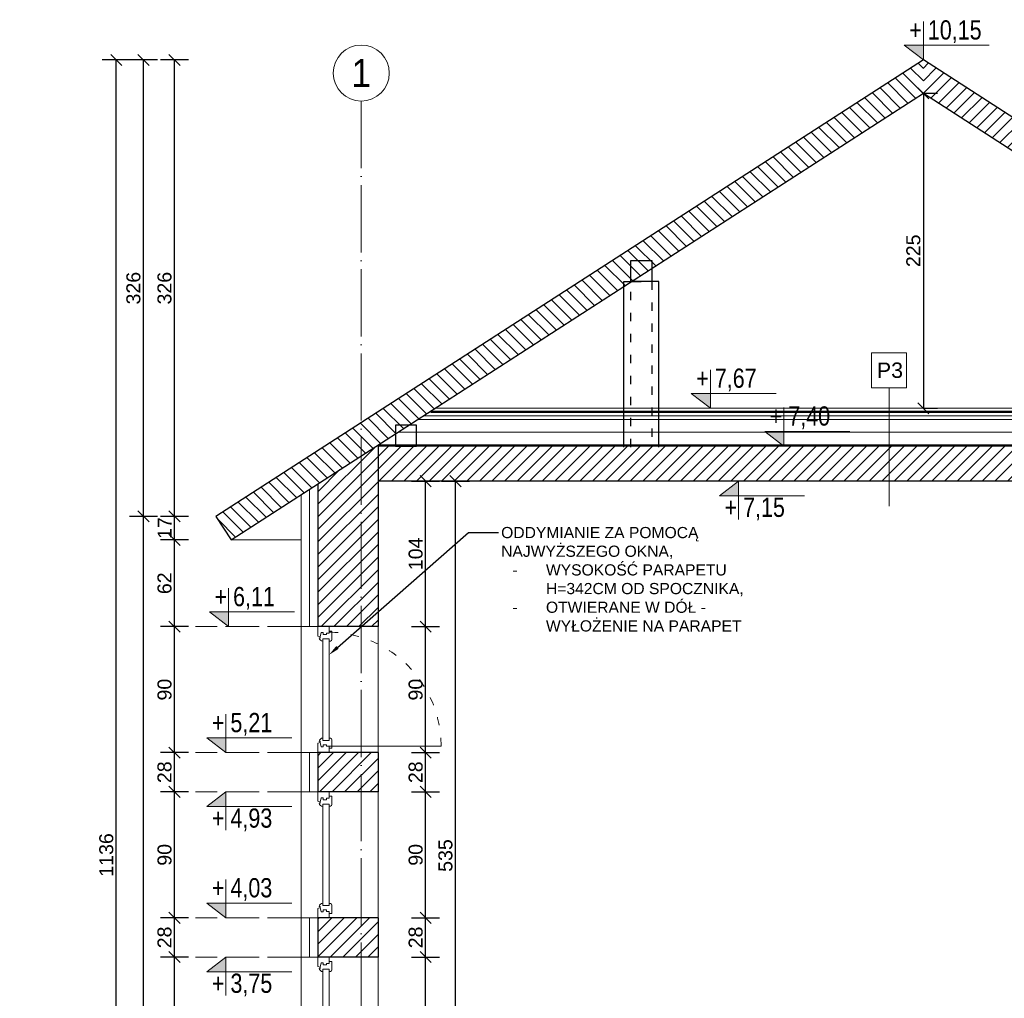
# Model space of a CAD drawing. Header units: millimetres. Extents: x -2720 to 125583, y -8970 to 34912.
# Tile 24 of 105: x 19444 to 20147, y 15978 to 16678. Entities that reach past the tile are written whole.
import ezdxf
from ezdxf import colors
from ezdxf.entities.mleader import LeaderData, LeaderLine
from ezdxf.enums import TextEntityAlignment as Align
from ezdxf.math import Vec2, Vec3

# ---------------------------------------------------------------- set-up
doc = ezdxf.new("R2010")
doc.units = ezdxf.units.MM
for name, pattern in [('ACAD_ISO02W100', [15, 12, -3]), ('ACAD_ISO03W100', [30, 12, -18]), ('ACAD_ISO04W100', [30, 24, -3, 0, -3]), ('Osie$0$CONTINOUS', [0])]:
    doc.linetypes.add(name, pattern=pattern)
doc.layers.add('000_HATCH', color=253, linetype='Continuous', lineweight=5, transparency=0.5)
for name, color, linetype, lineweight, true_color in [('A_DZIAŁOWA_PROJEKTOWANE', 7, 'Continuous', 18, 0x007cb0), ('A_HATCH', 7, 'Continuous', 5, 0x999999), ('A_IZOLEACJA TERMI_PROJEKTOWANA', 7, 'Continuous', 15, 0x0089b6)]:
    doc.layers.add(name, color=color, linetype=linetype, lineweight=lineweight, true_color=true_color)
for name, color, linetype, lineweight in [('A_HYDROIZOLACJA', 200, 'ACAD_ISO03W100', 9), ('A_KONST_ISTNIEJĄCE', 83, 'Continuous', 25), ('A_OPISY', 40, 'Continuous', 9), ('A_OSIE KONSTRUKCYJNE', 150, 'ACAD_ISO04W100', 5), ('A_STOLARKA OKIENNA', 141, 'Continuous', 15), ('A_WIDOK', 141, 'Continuous', 13), ('A_WYMIAROWANIE', 7, 'Continuous', 9)]:
    doc.layers.add(name, color=color, linetype=linetype, lineweight=lineweight)
doc.styles.add('APLUS', font='arial.ttf', dxfattribs={"width": 0.6})
doc.styles.add('DEMIURG_100_opisy', font='arial.ttf', dxfattribs={"width": 0.9, "height": 20})
doc.styles.get("Standard").update_dxf_attribs({"font": 'arial.ttf'})
doc.linetypes.add('BATTING', pattern='A,0.0001,-0.1,[134,ltypeshp.shx,S=0.1,R=0,X=-0.1,Y=0],-0.2,[134,ltypeshp.shx,S=0.1,R=180,X=0.1,Y=0],-0.1', length=0.4001)
doc.dimstyles.new('1 do 100', dxfattribs={"dimtxt": 10, "dimasz": 8, "dimexe": 10, "dimexo": 10, "dimgap": 2, "dimtad": 1, "dimdec": 0, "dimtxsty": 'Standard', "dimblk": 'OBLIQUE', "dimcen": 2.5, "dimadec": 0, "dimazin": 0, "dimtfac": 1, "dimtdec": 0, "dimtmove": 0, "dimatfit": 3, "dimldrblk": 'OBLIQUE', "dimfxl": 10, "dimfxlon": 1, "dimarcsym": 0})
pattern_1 = [(45, (-35118.777, 19891.2954), (-4.49012806, 4.49012806), [])]

# ---------------------------------------------------------------- blocks, each defined once
blk = doc.blocks.new('*U520')
at = {"color": 144}
for p, q in [((-28, 0), (-28, -8)), ((-28, 0), (-21.32, 0)), ((-28, 0), (-28, -8)), ((-21.32, 0), (-20.74, -1.55)), ((55.32, 0), (54.74, -1.55)), ((62, 0), (55.32, 0)), ((62, 0), (62, -8)), ((-23.76, -2.4), (-20.74, -1.55)), ((-23.76, -3.73), (-23.76, -2.4)), ((-22.39, -3.73), (-23.76, -3.73)), ((-23.41, -8), (-23.41, -6.06)), ((-23.41, -6.06), (-22.39, -6.06)), ((-22.39, -6.06), (-22.39, -3.73)), ((-20.74, -1.55), (-19.89, -1.55)), ((-19.89, -1.55), (-19.99, -1.01)), ((-19.25, -7.98), (-19.25, -3.66)), ((-19.25, -3.66), (-17.62, -3.66)), ((53.25, -3.66), (51.62, -3.66)), ((53.25, -7.98), (53.25, -3.66)), ((53.89, -1.55), (53.99, -1.01)), ((54.74, -1.55), (53.89, -1.55)), ((57.76, -2.4), (54.74, -1.55)), ((56.39, -6.06), (56.39, -3.73)), ((56.39, -3.73), (57.76, -3.73)), ((57.41, -6.06), (56.39, -6.06)), ((57.41, -8), (57.41, -6.06)), ((57.76, -3.73), (57.76, -2.4)), ((-28, -8), (-24.8, -8)), ((-24.8, -8), (-24.8, -9.92)), ((-24.8, -8), (-23.41, -8)), ((-24.8, -9.92), (-18.94, -9.92)), ((-17.66, -7.98), (-19.25, -7.98)), ((-17.66, -9.03), (-17.66, -7.98)), ((51.66, -9.03), (51.66, -7.98)), ((51.66, -7.98), (53.25, -7.98)), ((58.8, -9.92), (52.94, -9.92)), ((58.8, -8), (57.41, -8)), ((62, -8), (58.8, -8)), ((58.8, -8), (58.8, -9.92))]:
    blk.add_line(p, q, dxfattribs=at)
blk.add_lwpolyline([(-19.25, -3.66), (53.25, -3.66), (53.25, -7.98), (-19.25, -7.98)], close=True, dxfattribs=at)
for centre, radius, start, end in [((-20.13, -3.52), 2.51, 356.81051, 86.81051), ((54.13, -3.52), 2.51, 93.18949, 183.18949), ((-19.03, -8.42), 1.5, 273.35533, 335.68535), ((53.03, -8.42), 1.5, 204.31465, 266.64467)]:
    blk.add_arc(centre, radius, start, end, dxfattribs=at)
blk = doc.blocks.new('*U8')
blk.add_hatch(color=256).paths.add_polyline_path([(0, 0.153), (-0.198, 0.153), (0, 0)])
blk.add_line((0, 0.153), (0, 0.4))
blk.add_lwpolyline([(0, 0.153), (0, 0), (-0.198, 0.153), (0.685, 0.153)])
at = {"style": 'APLUS', "width": 0.8}
blk.add_attdef('%%P_0.00', text='', height=0.2, dxfattribs=at).set_placement((-0.146, 0.153), align=Align.BOTTOM_LEFT)
blk = doc.blocks.new('*U185')
blk.add_hatch(color=256).paths.add_polyline_path([(0, -0.153), (-0.198, -0.153), (0, 0)])
blk.add_line((0, -0.153), (0, -0.4))
blk.add_lwpolyline([(0, -0.153), (0, 0), (-0.198, -0.153), (0.685, -0.153)])
at = {"style": 'APLUS', "width": 0.8}
blk.add_attdef('%%P_0.00', text='', height=0.2, dxfattribs=at).set_placement((-0.146, -0.469), align=Align.BOTTOM_LEFT)
blk = doc.blocks.new('*U186')
blk.add_hatch(color=256).paths.add_polyline_path([(0, 0.153), (-0.198, 0.153), (0, 0)])
blk.add_line((0, 0.153), (0, 0.4))
blk.add_lwpolyline([(0, 0.153), (0, 0), (-0.198, 0.153), (0.685, 0.153)])
at = {"style": 'APLUS', "width": 0.8}
blk.add_attdef('%%P_0.00', text='', height=0.2, dxfattribs=at).set_placement((-0.146, 0.153), align=Align.BOTTOM_LEFT)
blk = doc.blocks.new('_Oblique')
at = {"color": 0, "linetype": 'ByBlock', "lineweight": -2}
blk.add_line((-0.5, -0.5), (0.5, 0.5), dxfattribs=at)
blk = doc.blocks.new('*D682')
at = {"layer": 'A_WYMIAROWANIE', "color": 0, "lineweight": -2, "ltscale": 2, "transparency": 16777216}
for p, q in [((19564.63, 16007.94), (19544.63, 16007.94)), ((19554.63, 15917.94), (19554.63, 16007.94)), ((19564.63, 15917.94), (19544.63, 15917.94))]:
    blk.add_line(p, q, dxfattribs=at)
at = {"layer": 'Defpoints', "color": 0, "ltscale": 2, "transparency": 16777216}
for p in [(19554.63, 16007.94), (19645.03, 16007.94), (19645.03, 15917.94)]:
    blk.add_point(p, dxfattribs=at)
at = {"layer": 'A_WYMIAROWANIE', "color": 0, "lineweight": -2, "ltscale": 2, "transparency": 16777216, "xscale": 8, "yscale": 8, "zscale": 8}
for p, rotation in [((19554.63, 16007.94), 90), ((19554.63, 15917.94), 270)]:
    blk.add_blockref('_Oblique', p, dxfattribs=dict(at, rotation=rotation))
at = {"layer": 'A_WYMIAROWANIE', "color": 0, "ltscale": 2, "transparency": 16777216, "insert": (19547.53, 15962.94), "char_height": 10, "attachment_point": 5, "rotation": 90}
blk.add_mtext('90', dxfattribs=at)
blk = doc.blocks.new('*D683')
at = {"layer": 'A_WYMIAROWANIE', "color": 0, "lineweight": -2, "ltscale": 2, "transparency": 16777216}
for p, q in [((19564.63, 16035.94), (19544.63, 16035.94)), ((19554.63, 16007.94), (19554.63, 16035.94)), ((19564.63, 16007.94), (19544.63, 16007.94))]:
    blk.add_line(p, q, dxfattribs=at)
at = {"layer": 'Defpoints', "color": 0, "ltscale": 2, "transparency": 16777216}
for p in [(19554.63, 16035.94), (19645.03, 16035.94), (19645.03, 16007.94)]:
    blk.add_point(p, dxfattribs=at)
at = {"layer": 'A_WYMIAROWANIE', "color": 0, "lineweight": -2, "ltscale": 2, "transparency": 16777216, "xscale": 8, "yscale": 8, "zscale": 8}
for p, rotation in [((19554.63, 16035.94), 90), ((19554.63, 16007.94), 270)]:
    blk.add_blockref('_Oblique', p, dxfattribs=dict(at, rotation=rotation))
at = {"layer": 'A_WYMIAROWANIE', "color": 0, "ltscale": 2, "transparency": 16777216, "insert": (19547.53, 16021.94), "char_height": 10, "attachment_point": 5, "rotation": 90}
blk.add_mtext('28', dxfattribs=at)
blk = doc.blocks.new('*D684')
at = {"layer": 'A_WYMIAROWANIE', "color": 0, "lineweight": -2, "ltscale": 2, "transparency": 16777216}
for p, q in [((19564.63, 16125.94), (19544.63, 16125.94)), ((19554.63, 16035.94), (19554.63, 16125.94)), ((19564.63, 16035.94), (19544.63, 16035.94))]:
    blk.add_line(p, q, dxfattribs=at)
at = {"layer": 'Defpoints', "color": 0, "ltscale": 2, "transparency": 16777216}
for p in [(19554.63, 16125.94), (19645.03, 16125.94), (19645.03, 16035.94)]:
    blk.add_point(p, dxfattribs=at)
at = {"layer": 'A_WYMIAROWANIE', "color": 0, "lineweight": -2, "ltscale": 2, "transparency": 16777216, "xscale": 8, "yscale": 8, "zscale": 8}
for p, rotation in [((19554.63, 16125.94), 90), ((19554.63, 16035.94), 270)]:
    blk.add_blockref('_Oblique', p, dxfattribs=dict(at, rotation=rotation))
at = {"layer": 'A_WYMIAROWANIE', "color": 0, "ltscale": 2, "transparency": 16777216, "insert": (19547.53, 16080.94), "char_height": 10, "attachment_point": 5, "rotation": 90}
blk.add_mtext('90', dxfattribs=at)
blk = doc.blocks.new('*D685')
at = {"layer": 'A_WYMIAROWANIE', "color": 0, "lineweight": -2, "ltscale": 2, "transparency": 16777216}
for p, q in [((19564.63, 16153.94), (19544.63, 16153.94)), ((19554.63, 16125.94), (19554.63, 16153.94)), ((19564.63, 16125.94), (19544.63, 16125.94))]:
    blk.add_line(p, q, dxfattribs=at)
at = {"layer": 'Defpoints', "color": 0, "ltscale": 2, "transparency": 16777216}
for p in [(19554.63, 16153.94), (19645.03, 16153.94), (19645.03, 16125.94)]:
    blk.add_point(p, dxfattribs=at)
at = {"layer": 'A_WYMIAROWANIE', "color": 0, "lineweight": -2, "ltscale": 2, "transparency": 16777216, "xscale": 8, "yscale": 8, "zscale": 8}
for p, rotation in [((19554.63, 16153.94), 90), ((19554.63, 16125.94), 270)]:
    blk.add_blockref('_Oblique', p, dxfattribs=dict(at, rotation=rotation))
at = {"layer": 'A_WYMIAROWANIE', "color": 0, "ltscale": 2, "transparency": 16777216, "insert": (19547.53, 16139.94), "char_height": 10, "attachment_point": 5, "rotation": 90}
blk.add_mtext('28', dxfattribs=at)
blk = doc.blocks.new('*D686')
at = {"layer": 'A_WYMIAROWANIE', "color": 0, "lineweight": -2, "ltscale": 2, "transparency": 16777216}
for p, q in [((19564.63, 16243.94), (19544.63, 16243.94)), ((19554.63, 16153.94), (19554.63, 16243.94)), ((19564.63, 16153.94), (19544.63, 16153.94))]:
    blk.add_line(p, q, dxfattribs=at)
at = {"layer": 'Defpoints', "color": 0, "ltscale": 2, "transparency": 16777216}
for p in [(19554.63, 16243.94), (19645.03, 16243.94), (19645.03, 16153.94)]:
    blk.add_point(p, dxfattribs=at)
at = {"layer": 'A_WYMIAROWANIE', "color": 0, "lineweight": -2, "ltscale": 2, "transparency": 16777216, "xscale": 8, "yscale": 8, "zscale": 8}
for p, rotation in [((19554.63, 16243.94), 90), ((19554.63, 16153.94), 270)]:
    blk.add_blockref('_Oblique', p, dxfattribs=dict(at, rotation=rotation))
at = {"layer": 'A_WYMIAROWANIE', "color": 0, "ltscale": 2, "transparency": 16777216, "insert": (19547.53, 16198.94), "char_height": 10, "attachment_point": 5, "rotation": 90}
blk.add_mtext('90', dxfattribs=at)
blk = doc.blocks.new('*D687')
at = {"layer": 'A_WYMIAROWANIE', "color": 0, "lineweight": -2, "ltscale": 2, "transparency": 16777216}
for p, q in [((19564.63, 16305.94), (19544.63, 16305.94)), ((19554.63, 16243.94), (19554.63, 16305.94)), ((19564.63, 16243.94), (19544.63, 16243.94))]:
    blk.add_line(p, q, dxfattribs=at)
at = {"layer": 'Defpoints', "color": 0, "ltscale": 2, "transparency": 16777216}
for p in [(19554.63, 16305.94), (19645.03, 16305.94), (19645.03, 16243.94)]:
    blk.add_point(p, dxfattribs=at)
at = {"layer": 'A_WYMIAROWANIE', "color": 0, "lineweight": -2, "ltscale": 2, "transparency": 16777216, "xscale": 8, "yscale": 8, "zscale": 8}
for p, rotation in [((19554.63, 16305.94), 90), ((19554.63, 16243.94), 270)]:
    blk.add_blockref('_Oblique', p, dxfattribs=dict(at, rotation=rotation))
at = {"layer": 'A_WYMIAROWANIE', "color": 0, "ltscale": 2, "transparency": 16777216, "insert": (19547.53, 16274.94), "char_height": 10, "attachment_point": 5, "rotation": 90}
blk.add_mtext('62', dxfattribs=at)
blk = doc.blocks.new('*D688')
at = {"layer": 'A_WYMIAROWANIE', "color": 0, "lineweight": -2, "ltscale": 2, "transparency": 16777216}
for p, q in [((19564.63, 16322.75), (19544.63, 16322.75)), ((19554.63, 16305.94), (19554.63, 16322.75)), ((19564.63, 16305.94), (19544.63, 16305.94))]:
    blk.add_line(p, q, dxfattribs=at)
at = {"layer": 'Defpoints', "color": 0, "ltscale": 2, "transparency": 16777216}
for p in [(19554.63, 16322.75), (19584.19, 16322.75), (19645.03, 16305.94)]:
    blk.add_point(p, dxfattribs=at)
at = {"layer": 'A_WYMIAROWANIE', "color": 0, "lineweight": -2, "ltscale": 2, "transparency": 16777216, "xscale": 8, "yscale": 8, "zscale": 8}
for p, rotation in [((19554.63, 16322.75), 90), ((19554.63, 16305.94), 270)]:
    blk.add_blockref('_Oblique', p, dxfattribs=dict(at, rotation=rotation))
at = {"layer": 'A_WYMIAROWANIE', "color": 0, "ltscale": 2, "transparency": 16777216, "insert": (19547.61, 16314.35), "char_height": 10, "attachment_point": 5, "rotation": 90}
blk.add_mtext('17', dxfattribs=at)
blk = doc.blocks.new('*D689')
at = {"layer": 'A_WYMIAROWANIE', "color": 0, "lineweight": -2, "ltscale": 2, "transparency": 16777216}
for p, q in [((19542.41, 16648.74), (19522.41, 16648.74)), ((19532.41, 16322.75), (19532.41, 16648.74)), ((19542.41, 16322.75), (19522.41, 16322.75))]:
    blk.add_line(p, q, dxfattribs=at)
at = {"layer": 'Defpoints', "color": 0, "ltscale": 2, "transparency": 16777216}
for p in [(19532.41, 16648.74), (20089.53, 16648.74), (19584.19, 16322.75)]:
    blk.add_point(p, dxfattribs=at)
at = {"layer": 'A_WYMIAROWANIE', "color": 0, "lineweight": -2, "ltscale": 2, "transparency": 16777216, "xscale": 8, "yscale": 8, "zscale": 8}
for p, rotation in [((19532.41, 16648.74), 90), ((19532.41, 16322.75), 270)]:
    blk.add_blockref('_Oblique', p, dxfattribs=dict(at, rotation=rotation))
at = {"layer": 'A_WYMIAROWANIE', "color": 0, "ltscale": 2, "transparency": 16777216, "insert": (19525.3, 16485.75), "char_height": 10, "attachment_point": 5, "rotation": 90}
blk.add_mtext('326', dxfattribs=at)
blk = doc.blocks.new('*D690')
at = {"layer": 'A_WYMIAROWANIE', "color": 0, "lineweight": -2, "ltscale": 2, "transparency": 16777216}
for p, q in [((19542.41, 16322.75), (19522.41, 16322.75)), ((19532.41, 15512.94), (19532.41, 16322.75)), ((19542.41, 15512.94), (19522.41, 15512.94))]:
    blk.add_line(p, q, dxfattribs=at)
at = {"layer": 'Defpoints', "color": 0, "ltscale": 2, "transparency": 16777216}
for p in [(19532.41, 16322.75), (19584.19, 16322.75), (19645.03, 15512.94)]:
    blk.add_point(p, dxfattribs=at)
at = {"layer": 'A_WYMIAROWANIE', "color": 0, "lineweight": -2, "ltscale": 2, "transparency": 16777216, "xscale": 8, "yscale": 8, "zscale": 8}
for p, rotation in [((19532.41, 16322.75), 90), ((19532.41, 15512.94), 270)]:
    blk.add_blockref('_Oblique', p, dxfattribs=dict(at, rotation=rotation))
at = {"layer": 'A_WYMIAROWANIE', "color": 0, "ltscale": 2, "transparency": 16777216, "insert": (19525.31, 15917.85), "char_height": 10, "attachment_point": 5, "rotation": 90}
blk.add_mtext('810', dxfattribs=at)
blk = doc.blocks.new('*D691')
at = {"layer": 'A_WYMIAROWANIE', "color": 0, "lineweight": -2, "ltscale": 2, "transparency": 16777216}
for p, q in [((19523.06, 16648.74), (19503.06, 16648.74)), ((19513.06, 15512.94), (19513.06, 16648.74)), ((19523.06, 15512.94), (19503.06, 15512.94))]:
    blk.add_line(p, q, dxfattribs=at)
at = {"layer": 'Defpoints', "color": 0, "ltscale": 2, "transparency": 16777216}
for p in [(19513.06, 16648.74), (20089.53, 16648.74), (19645.03, 15512.94)]:
    blk.add_point(p, dxfattribs=at)
at = {"layer": 'A_WYMIAROWANIE', "color": 0, "lineweight": -2, "ltscale": 2, "transparency": 16777216, "xscale": 8, "yscale": 8, "zscale": 8}
for p, rotation in [((19513.06, 16648.74), 90), ((19513.06, 15512.94), 270)]:
    blk.add_blockref('_Oblique', p, dxfattribs=dict(at, rotation=rotation))
at = {"layer": 'A_WYMIAROWANIE', "color": 0, "ltscale": 2, "transparency": 16777216, "insert": (19505.95, 16080.84), "char_height": 10, "attachment_point": 5, "rotation": 90}
blk.add_mtext('1136', dxfattribs=at)
blk = doc.blocks.new('*D692')
at = {"layer": 'A_WYMIAROWANIE', "color": 0, "lineweight": -2, "ltscale": 2, "transparency": 16777216}
for p, q in [((19564.63, 16648.74), (19544.63, 16648.74)), ((19554.63, 16322.75), (19554.63, 16648.74)), ((19564.63, 16322.75), (19544.63, 16322.75))]:
    blk.add_line(p, q, dxfattribs=at)
at = {"layer": 'Defpoints', "color": 0, "ltscale": 2, "transparency": 16777216}
for p in [(19554.63, 16648.74), (20089.53, 16648.74), (19584.19, 16322.75)]:
    blk.add_point(p, dxfattribs=at)
at = {"layer": 'A_WYMIAROWANIE', "color": 0, "lineweight": -2, "ltscale": 2, "transparency": 16777216, "xscale": 8, "yscale": 8, "zscale": 8}
for p, rotation in [((19554.63, 16648.74), 90), ((19554.63, 16322.75), 270)]:
    blk.add_blockref('_Oblique', p, dxfattribs=dict(at, rotation=rotation))
at = {"layer": 'A_WYMIAROWANIE', "color": 0, "ltscale": 2, "transparency": 16777216, "insert": (19547.52, 16485.75), "char_height": 10, "attachment_point": 5, "rotation": 90}
blk.add_mtext('326', dxfattribs=at)
blk = doc.blocks.new('*D693')
at = {"layer": 'A_WYMIAROWANIE', "color": 0, "lineweight": -2, "ltscale": 2, "transparency": 16777216}
for p, q in [((20089.53, 16624.94), (20099.53, 16624.94)), ((20089.53, 16624.94), (20089.53, 16399.94)), ((20089.53, 16399.94), (20099.53, 16399.94))]:
    blk.add_line(p, q, dxfattribs=at)
at = {"layer": 'Defpoints', "color": 0, "ltscale": 2, "transparency": 16777216}
for p in [(20089.53, 16624.94), (20089.53, 16399.94), (20089.53, 16399.94)]:
    blk.add_point(p, dxfattribs=at)
at = {"layer": 'A_WYMIAROWANIE', "color": 0, "lineweight": -2, "ltscale": 2, "transparency": 16777216, "xscale": 8, "yscale": 8, "zscale": 8}
for p, rotation in [((20089.53, 16624.94), 90), ((20089.53, 16399.94), 270)]:
    blk.add_blockref('_Oblique', p, dxfattribs=dict(at, rotation=rotation))
at = {"layer": 'A_WYMIAROWANIE', "color": 0, "ltscale": 2, "transparency": 16777216, "insert": (20082.42, 16512.44), "char_height": 10, "attachment_point": 5, "rotation": 90}
blk.add_mtext('225', dxfattribs=at)
blk = doc.blocks.new('*D694')
at = {"layer": 'A_WYMIAROWANIE', "color": 0, "lineweight": -2, "ltscale": 2, "transparency": 16777216}
for p, q in [((20187.26, 16399.94), (20207.26, 16399.94)), ((20197.26, 16399.94), (20197.26, 16372.94)), ((20207.26, 16372.94), (20187.26, 16372.94))]:
    blk.add_line(p, q, dxfattribs=at)
at = {"layer": 'Defpoints', "color": 0, "ltscale": 2, "transparency": 16777216}
for p in [(20089.53, 16399.94), (20197.26, 16372.94), (20278.53, 16372.94)]:
    blk.add_point(p, dxfattribs=at)
at = {"layer": 'A_WYMIAROWANIE', "color": 0, "lineweight": -2, "ltscale": 2, "transparency": 16777216, "xscale": 8, "yscale": 8, "zscale": 8}
for p, rotation in [((20197.26, 16399.94), 90), ((20197.26, 16372.94), 270)]:
    blk.add_blockref('_Oblique', p, dxfattribs=dict(at, rotation=rotation))
at = {"layer": 'A_WYMIAROWANIE', "color": 0, "ltscale": 2, "transparency": 16777216, "insert": (20190.23, 16386.44), "char_height": 10, "attachment_point": 5, "rotation": 90}
blk.add_mtext('27', dxfattribs=at)
blk = doc.blocks.new('*D712')
at = {"layer": 'A_WYMIAROWANIE', "color": 0, "lineweight": -2, "ltscale": 2, "transparency": 16777216}
for p, q in [((19724.02, 16007.94), (19744.02, 16007.94)), ((19734.02, 15917.94), (19734.02, 16007.94)), ((19724.02, 15917.94), (19744.02, 15917.94))]:
    blk.add_line(p, q, dxfattribs=at)
at = {"layer": 'Defpoints', "color": 0, "ltscale": 2, "transparency": 16777216}
for p in [(19700.03, 16007.94), (19734.02, 16007.94), (19700.03, 15917.94)]:
    blk.add_point(p, dxfattribs=at)
at = {"layer": 'A_WYMIAROWANIE', "color": 0, "lineweight": -2, "ltscale": 2, "transparency": 16777216, "xscale": 8, "yscale": 8, "zscale": 8}
for p, rotation in [((19734.02, 16007.94), 90), ((19734.02, 15917.94), 270)]:
    blk.add_blockref('_Oblique', p, dxfattribs=dict(at, rotation=rotation))
at = {"layer": 'A_WYMIAROWANIE', "color": 0, "ltscale": 2, "transparency": 16777216, "insert": (19726.91, 15962.94), "char_height": 10, "attachment_point": 5, "rotation": 90}
blk.add_mtext('90', dxfattribs=at)
blk = doc.blocks.new('*D713')
at = {"layer": 'A_WYMIAROWANIE', "color": 0, "lineweight": -2, "ltscale": 2, "transparency": 16777216}
for p, q in [((19724.02, 16035.94), (19744.02, 16035.94)), ((19734.02, 16007.94), (19734.02, 16035.94)), ((19724.02, 16007.94), (19744.02, 16007.94))]:
    blk.add_line(p, q, dxfattribs=at)
at = {"layer": 'Defpoints', "color": 0, "ltscale": 2, "transparency": 16777216}
for p in [(19700.03, 16035.94), (19734.02, 16035.94), (19700.03, 16007.94)]:
    blk.add_point(p, dxfattribs=at)
at = {"layer": 'A_WYMIAROWANIE', "color": 0, "lineweight": -2, "ltscale": 2, "transparency": 16777216, "xscale": 8, "yscale": 8, "zscale": 8}
for p, rotation in [((19734.02, 16035.94), 90), ((19734.02, 16007.94), 270)]:
    blk.add_blockref('_Oblique', p, dxfattribs=dict(at, rotation=rotation))
at = {"layer": 'A_WYMIAROWANIE', "color": 0, "ltscale": 2, "transparency": 16777216, "insert": (19726.91, 16021.94), "char_height": 10, "attachment_point": 5, "rotation": 90}
blk.add_mtext('28', dxfattribs=at)
blk = doc.blocks.new('*D714')
at = {"layer": 'A_WYMIAROWANIE', "color": 0, "lineweight": -2, "ltscale": 2, "transparency": 16777216}
for p, q in [((19724.02, 16125.94), (19744.02, 16125.94)), ((19734.02, 16035.94), (19734.02, 16125.94)), ((19724.02, 16035.94), (19744.02, 16035.94))]:
    blk.add_line(p, q, dxfattribs=at)
at = {"layer": 'Defpoints', "color": 0, "ltscale": 2, "transparency": 16777216}
for p in [(19700.03, 16125.94), (19734.02, 16125.94), (19700.03, 16035.94)]:
    blk.add_point(p, dxfattribs=at)
at = {"layer": 'A_WYMIAROWANIE', "color": 0, "lineweight": -2, "ltscale": 2, "transparency": 16777216, "xscale": 8, "yscale": 8, "zscale": 8}
for p, rotation in [((19734.02, 16125.94), 90), ((19734.02, 16035.94), 270)]:
    blk.add_blockref('_Oblique', p, dxfattribs=dict(at, rotation=rotation))
at = {"layer": 'A_WYMIAROWANIE', "color": 0, "ltscale": 2, "transparency": 16777216, "insert": (19726.91, 16080.94), "char_height": 10, "attachment_point": 5, "rotation": 90}
blk.add_mtext('90', dxfattribs=at)
blk = doc.blocks.new('*D715')
at = {"layer": 'A_WYMIAROWANIE', "color": 0, "lineweight": -2, "ltscale": 2, "transparency": 16777216}
for p, q in [((19724.02, 16153.94), (19744.02, 16153.94)), ((19734.02, 16125.94), (19734.02, 16153.94)), ((19724.02, 16125.94), (19744.02, 16125.94))]:
    blk.add_line(p, q, dxfattribs=at)
at = {"layer": 'Defpoints', "color": 0, "ltscale": 2, "transparency": 16777216}
for p in [(19700.03, 16153.94), (19734.02, 16153.94), (19700.03, 16125.94)]:
    blk.add_point(p, dxfattribs=at)
at = {"layer": 'A_WYMIAROWANIE', "color": 0, "lineweight": -2, "ltscale": 2, "transparency": 16777216, "xscale": 8, "yscale": 8, "zscale": 8}
for p, rotation in [((19734.02, 16153.94), 90), ((19734.02, 16125.94), 270)]:
    blk.add_blockref('_Oblique', p, dxfattribs=dict(at, rotation=rotation))
at = {"layer": 'A_WYMIAROWANIE', "color": 0, "ltscale": 2, "transparency": 16777216, "insert": (19726.91, 16139.94), "char_height": 10, "attachment_point": 5, "rotation": 90}
blk.add_mtext('28', dxfattribs=at)
blk = doc.blocks.new('*D716')
at = {"layer": 'A_WYMIAROWANIE', "color": 0, "lineweight": -2, "ltscale": 2, "transparency": 16777216}
for p, q in [((19724.02, 16243.94), (19744.02, 16243.94)), ((19734.02, 16153.94), (19734.02, 16243.94)), ((19724.02, 16153.94), (19744.02, 16153.94))]:
    blk.add_line(p, q, dxfattribs=at)
at = {"layer": 'Defpoints', "color": 0, "ltscale": 2, "transparency": 16777216}
for p in [(19700.03, 16243.94), (19734.02, 16243.94), (19700.03, 16153.94)]:
    blk.add_point(p, dxfattribs=at)
at = {"layer": 'A_WYMIAROWANIE', "color": 0, "lineweight": -2, "ltscale": 2, "transparency": 16777216, "xscale": 8, "yscale": 8, "zscale": 8}
for p, rotation in [((19734.02, 16243.94), 90), ((19734.02, 16153.94), 270)]:
    blk.add_blockref('_Oblique', p, dxfattribs=dict(at, rotation=rotation))
at = {"layer": 'A_WYMIAROWANIE', "color": 0, "ltscale": 2, "transparency": 16777216, "insert": (19726.91, 16198.94), "char_height": 10, "attachment_point": 5, "rotation": 90}
blk.add_mtext('90', dxfattribs=at)
blk = doc.blocks.new('*D717')
at = {"layer": 'A_WYMIAROWANIE', "color": 0, "lineweight": -2, "ltscale": 2, "transparency": 16777216}
for p, q in [((19724.02, 16347.94), (19744.02, 16347.94)), ((19734.02, 16243.94), (19734.02, 16347.94)), ((19724.02, 16243.94), (19744.02, 16243.94))]:
    blk.add_line(p, q, dxfattribs=at)
at = {"layer": 'Defpoints', "color": 0, "ltscale": 2, "transparency": 16777216}
for p in [(19700.03, 16347.94), (19734.02, 16347.94), (19700.03, 16243.94)]:
    blk.add_point(p, dxfattribs=at)
at = {"layer": 'A_WYMIAROWANIE', "color": 0, "lineweight": -2, "ltscale": 2, "transparency": 16777216, "xscale": 8, "yscale": 8, "zscale": 8}
for p, rotation in [((19734.02, 16347.94), 90), ((19734.02, 16243.94), 270)]:
    blk.add_blockref('_Oblique', p, dxfattribs=dict(at, rotation=rotation))
at = {"layer": 'A_WYMIAROWANIE', "color": 0, "ltscale": 2, "transparency": 16777216, "insert": (19726.91, 16295.94), "char_height": 10, "attachment_point": 5, "rotation": 90}
blk.add_mtext('104', dxfattribs=at)
blk = doc.blocks.new('*D718')
at = {"layer": 'A_WYMIAROWANIE', "color": 0, "lineweight": -2, "ltscale": 2, "transparency": 16777216}
for p, q in [((19745.29, 16347.94), (19765.29, 16347.94)), ((19755.29, 15812.94), (19755.29, 16347.94)), ((19745.29, 15812.94), (19765.29, 15812.94))]:
    blk.add_line(p, q, dxfattribs=at)
at = {"layer": 'Defpoints', "color": 0, "ltscale": 2, "transparency": 16777216}
for p in [(19700.03, 16347.94), (19755.29, 16347.94), (19700.03, 15812.94)]:
    blk.add_point(p, dxfattribs=at)
at = {"layer": 'A_WYMIAROWANIE', "color": 0, "lineweight": -2, "ltscale": 2, "transparency": 16777216, "xscale": 8, "yscale": 8, "zscale": 8}
for p, rotation in [((19755.29, 16347.94), 90), ((19755.29, 15812.94), 270)]:
    blk.add_blockref('_Oblique', p, dxfattribs=dict(at, rotation=rotation))
at = {"layer": 'A_WYMIAROWANIE', "color": 0, "ltscale": 2, "transparency": 16777216, "insert": (19748.19, 16080.44), "char_height": 10, "attachment_point": 5, "rotation": 90}
blk.add_mtext('535', dxfattribs=at)
blk = doc.blocks.new('*D754')
at = {"layer": 'A_WYMIAROWANIE', "color": 0, "lineweight": -2, "ltscale": 2, "transparency": 16777216}
for p, q in [((22225.61, 16485.75), (22245.61, 16485.75)), ((22235.61, 16485.75), (22235.61, 15587.94)), ((22225.61, 15587.94), (22245.61, 15587.94))]:
    blk.add_line(p, q, dxfattribs=at)
at = {"layer": 'Defpoints', "color": 0, "ltscale": 2, "transparency": 16777216}
for p in [(0, 16485.75), (22140.03, 15587.94), (22235.61, 15587.94)]:
    blk.add_point(p, dxfattribs=at)
at = {"layer": 'A_WYMIAROWANIE', "color": 0, "lineweight": -2, "ltscale": 2, "transparency": 16777216, "xscale": 8, "yscale": 8, "zscale": 8}
for p, rotation in [((22235.61, 16485.75), 90), ((22235.61, 15587.94), 270)]:
    blk.add_blockref('_Oblique', p, dxfattribs=dict(at, rotation=rotation))
at = {"layer": 'A_WYMIAROWANIE', "color": 0, "ltscale": 2, "transparency": 16777216, "insert": (22228.5, 16036.85), "char_height": 10, "attachment_point": 5, "rotation": 90}
blk.add_mtext('898', dxfattribs=at)

msp = doc.modelspace()

# ---------------------------------------------------------------- hatches: boundary and pattern name
at = {"layer": 'A_HATCH'}
h = msp.add_hatch(dxfattribs=at)
h.set_pattern_fill('ANSI31', color=256, scale=2, angle=90)
h.set_pattern_definition([(135, (-35118.777, 19891.2954), (-4.49012806, -4.49012806), [])])
h.paths.add_polyline_path([(20089.53, 16624.94), (20089.53, 16648.74), (19584.19, 16322.75), (19595.03, 16305.94)])
h = msp.add_hatch(dxfattribs=at)
h.set_pattern_fill('ANSI31', color=256, scale=2)
h.set_pattern_definition([(45, (20089.5286, 16624.9434), (-4.49013, 4.49013), [])])
h.paths.add_polyline_path([(20089.53, 16648.74), (20089.53, 16624.94), (20478.03, 16374.32), (20493.03, 16374.32), (20493.03, 16388.45)])
h = msp.add_hatch(dxfattribs=at)
h.set_pattern_fill('ANSI31', color=256, scale=2)
h.set_pattern_definition(pattern_1)
h.paths.add_polyline_path([(19700.03, 16347.94), (20493.03, 16347.94), (20493.03, 16372.94), (19698.89, 16372.94), (19657.03, 16345.94), (19657.03, 16243.94), (19700.03, 16243.94)])
h = msp.add_hatch(dxfattribs=at)
h.set_pattern_fill('ANSI31', color=256, scale=2)
h.set_pattern_definition(pattern_1)
h.paths.add_polyline_path([(19700.03, 15361.94), (19657.03, 15361.94), (19657.03, 15517.94), (19700.03, 15517.94)])
h.paths.add_polyline_path([(19657.03, 15917.94), (19700.03, 15917.94), (19700.03, 15572.94), (19657.03, 15572.94)])
h.paths.add_polyline_path([(19657.03, 16035.94), (19700.03, 16035.94), (19700.03, 16007.94), (19657.03, 16007.94)])
h.paths.add_polyline_path([(19657.03, 16153.94), (19700.03, 16153.94), (19700.03, 16125.94), (19657.03, 16125.94)])

# ---------------------------------------------------------------- linework, layer by layer
at = {"layer": '000_HATCH', "color": 142, "linetype": 'BATTING', "ltscale": 6, "true_color": 0x0089b6}
msp.add_line((19732.33, 16394.52), (20446.73, 16394.52), dxfattribs=at)
at = {"layer": '000_HATCH', "color": 142, "linetype": 'BATTING', "ltscale": 22, "true_color": 0x0089b6}
msp.add_line((19714.39, 16382.94), (20464.67, 16382.94), dxfattribs=at)
at = {"layer": 'A_HYDROIZOLACJA', "color": 142, "ltscale": 0.2, "true_color": 0x0089b6, "const_width": 1}
for points in [[(19736.87, 16397.44), (20442.19, 16397.44)], [(19700.03, 16373.44), (20493.03, 16373.44)]]:
    msp.add_lwpolyline(points, dxfattribs=at)
at = {"layer": 'A_IZOLEACJA TERMI_PROJEKTOWANA', "color": 142, "ltscale": 2, "true_color": 0x0089b6}
msp.add_line((19728.34, 16391.94), (20450.72, 16391.94), dxfattribs=at)
at = {"layer": 'A_IZOLEACJA TERMI_PROJEKTOWANA', "ltscale": 14}
for p, q in [((19645.03, 16338.2), (19645.03, 16243.94)), ((19657.03, 16243.94), (19645.03, 16243.94)), ((19645.03, 16153.94), (19645.03, 16125.94)), ((19657.03, 16153.94), (19645.03, 16153.94)), ((19657.03, 16125.94), (19645.03, 16125.94)), ((19645.03, 16035.94), (19645.03, 16007.94)), ((19657.03, 16035.94), (19645.03, 16035.94)), ((19657.03, 16007.94), (19645.03, 16007.94))]:
    msp.add_line(p, q, dxfattribs=at)
at = {"layer": 'A_IZOLEACJA TERMI_PROJEKTOWANA', "linetype": 'BATTING', "ltscale": 14}
for p, q in [((19651.03, 16342.07), (19651.03, 16243.94)), ((19651.03, 16153.94), (19651.03, 16125.94)), ((19651.03, 16035.94), (19651.03, 16007.94))]:
    msp.add_line(p, q, dxfattribs=at)
at = {"layer": 'A_KONST_ISTNIEJĄCE', "ltscale": 2}
for p, q in [((19700.03, 16373.68), (19700.03, 16243.94)), ((19657.03, 16345.94), (19657.03, 16243.94)), ((19700.03, 16243.94), (19657.03, 16243.94)), ((19657.03, 16153.94), (19657.03, 16125.94)), ((19700.03, 16153.94), (19657.03, 16153.94)), ((19700.03, 16153.94), (19700.03, 16125.94)), ((19700.03, 16125.94), (19657.03, 16125.94)), ((19657.03, 16035.94), (19657.03, 16007.94)), ((19700.03, 16035.94), (19657.03, 16035.94)), ((19700.03, 16035.94), (19700.03, 16007.94)), ((19700.03, 16007.94), (19657.03, 16007.94))]:
    msp.add_line(p, q, dxfattribs=at)
for points in [[(20478.03, 16374.32), (20493.03, 16374.32), (20493.03, 16388.45), (20089.53, 16648.74), (19584.19, 16322.75), (19595.03, 16305.94), (20089.53, 16624.94)], [(19895.53, 16490.54), (19880.53, 16490.54), (19880.53, 16505.54), (19895.53, 16505.54)], [(19712.53, 16372.94), (19727.53, 16372.94), (19727.53, 16387.94), (19712.53, 16387.94)]]:
    msp.add_lwpolyline(points, close=True, dxfattribs=at)
for points in [[(19875.53, 16372.06), (19875.53, 16490.54), (19888.03, 16490.54)], [(19900.53, 16372.06), (19900.53, 16490.54), (19888.03, 16490.54)], [(20493.03, 16347.94), (19700.03, 16347.94)]]:
    msp.add_lwpolyline(points, dxfattribs=at)
at = {"layer": 'A_KONST_ISTNIEJĄCE', "linetype": 'ACAD_ISO03W100', "ltscale": 0.5}
msp.add_lwpolyline([(19880.53, 16372.06), (19880.53, 16490.54), (19895.53, 16490.54), (19895.53, 16372.06)], dxfattribs=at)
at = {"layer": 'A_OPISY'}
msp.add_line((20065.07, 16414.58), (20065.07, 16330.12), dxfattribs=at)
msp.add_lwpolyline([(20052.57, 16414.58), (20077.57, 16414.58), (20077.57, 16439.58), (20052.57, 16439.58)], close=True, dxfattribs=at)
at = {"layer": 'A_OSIE KONSTRUKCYJNE', "ltscale": 2}
msp.add_line((19688.03, 16619.42), (19688.03, 15271.34), dxfattribs=at)
at = {"layer": 'A_OSIE KONSTRUKCYJNE', "linetype": 'Continuous'}
msp.add_circle((19688.03, 16639.42), 20, dxfattribs=at)
at = {"layer": 'A_WIDOK', "color": 142, "ltscale": 2, "true_color": 0x0089b6}
for p, q in [((20441.41, 16397.94), (19737.64, 16397.94)), ((20441.41, 16396.94), (19737.64, 16396.94)), ((20493.03, 16373.94), (19700.03, 16373.94))]:
    msp.add_line(p, q, dxfattribs=at)
at = {"layer": 'A_WIDOK', "color": 142, "ltscale": 2}
msp.add_line((20438.31, 16399.94), (19740.74, 16399.94), dxfattribs=at)
at = {"layer": 'A_WIDOK', "ltscale": 2}
for p, q in [((20493.03, 16372.94), (19700.03, 16372.94)), ((19645.03, 16305.94), (19595.03, 16305.94)), ((19645.03, 16153.94), (19645.03, 16243.94)), ((19700.03, 16153.94), (19700.03, 16243.94)), ((19645.03, 16035.94), (19645.03, 16125.94)), ((19700.03, 16035.94), (19700.03, 16125.94)), ((19645.03, 15917.94), (19645.03, 16007.94)), ((19700.03, 15917.94), (19700.03, 16007.94))]:
    msp.add_line(p, q, dxfattribs=at)
at = {"layer": 'A_WIDOK', "ltscale": 0.5}
msp.add_line((19665.03, 16158.54), (19745.03, 16158.54), dxfattribs=at)
at = {"layer": 'A_WIDOK', "linetype": 'ACAD_ISO02W100', "ltscale": 2}
for points in [[(19645.03, 16243.94), (19569.65, 16243.94)], [(19645.03, 16153.94), (19569.65, 16153.94)], [(19645.03, 16125.94), (19569.65, 16125.94)], [(19645.03, 16035.94), (19569.65, 16035.94)], [(19645.03, 16007.94), (19569.65, 16007.94)]]:
    msp.add_lwpolyline(points, dxfattribs=at)
at = {"layer": 'A_WIDOK', "ltscale": 2}
msp.add_lwpolyline([(19657.03, 16153.94), (19657.03, 16153.94), (19657.03, 16153.94), (19657.03, 16153.94)], close=True, dxfattribs=at)
at = {"layer": 'A_WIDOK', "linetype": 'ACAD_ISO03W100', "ltscale": 0.5}
msp.add_arc((19663.58, 16158.61), 81.45, 359.94625, 88.98176, dxfattribs=at)

# ---------------------------------------------------------------- block references
at = {"layer": 'A_OPISY', "transparency": 33554687, "xscale": 68.67492864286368, "yscale": 68.67492864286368, "zscale": 68.67492864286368, "rotation": 1.435389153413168e-05}
for name, p, values in [('*U8', (20089.53, 16648.74), {'%%P_0.00': '+ 10,15'}), ('*U8', (19937.37, 16399.94), {'%%P_0.00': '+ 7,67'}), ('*U186', (19989.86, 16372.94), {'%%P_0.00': '+ 7,40'}), ('*U186', (19593.25, 16243.94), {'%%P_0.00': '+ 6,11'}), ('*U186', (19591.38, 16153.94), {'%%P_0.00': '+ 5,21'}), ('*U186', (19591.38, 16035.94), {'%%P_0.00': '+ 4,03'})]:
    msp.add_blockref(name, p, dxfattribs=at).add_auto_attribs(values)
at = {"layer": 'A_OPISY', "transparency": 33554687}
ref = msp.add_blockref('*U185', (19957.53, 16347.94), dxfattribs=dict(at, xscale=68.67492864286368, yscale=68.67492864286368, zscale=68.67492864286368, rotation=1.435389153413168e-05))
ref.add_attrib('%%P_0.00', '+ 7,15', dxfattribs={"layer": '0', "height": 13.735, "rotation": 0.00001, "style": 'APLUS', "width": 0.8}).set_placement((19947.53, 16318.22), align=Align.BOTTOM_LEFT)
ref = msp.add_blockref('*U185', (19591.38, 16125.94), dxfattribs=dict(at, xscale=68.67492864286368, yscale=68.67492864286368, zscale=68.67492864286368, rotation=1.435389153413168e-05))
ref.add_attrib('%%P_0.00', '+ 4,93', dxfattribs={"layer": '0', "height": 13.735, "rotation": 0.00001, "style": 'APLUS', "width": 0.8}).set_placement((19581.37, 16096.22), align=Align.BOTTOM_LEFT)
ref = msp.add_blockref('*U185', (19591.38, 16007.94), dxfattribs=dict(at, xscale=68.67492864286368, yscale=68.67492864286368, zscale=68.67492864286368, rotation=1.435389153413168e-05))
ref.add_attrib('%%P_0.00', '+ 3,75', dxfattribs={"layer": '0', "height": 13.735, "rotation": 0.00001, "style": 'APLUS', "width": 0.8}).set_placement((19581.37, 15978.22), align=Align.BOTTOM_LEFT)
at = {"layer": 'A_STOLARKA OKIENNA', "transparency": 33554559, "xscale": -1, "rotation": 90}
for p in [(19657.03, 16215.94), (19657.03, 16097.94), (19657.03, 15979.94)]:
    msp.add_blockref('*U520', p, dxfattribs=at)

# ---------------------------------------------------------------- texts
at = {"layer": 'A_OPISY'}
msp.add_text('P3', height=11, dxfattribs=at).set_placement((20056.25, 16421.64))
at = {"layer": 'A_OSIE KONSTRUKCYJNE', "linetype": 'Osie$0$CONTINOUS', "style": 'DEMIURG_100_opisy', "width": 0.9}
msp.add_text('1', height=20, dxfattribs=at).set_placement((19688.03, 16639.42), align=Align.MIDDLE_CENTER)

# ---------------------------------------------------------------- dimensions: what is measured, and where the dimension line sits
at = {"layer": 'A_WYMIAROWANIE', "ltscale": 2}
for base, p1, p2, picture, middle in [((19513.06, 16648.74), (19645.03, 15512.94), (20089.53, 16648.74), '*D691', (19505.95, 16080.84)), ((20089.53, 16399.94), (20089.53, 16624.94), (20089.53, 16399.94), '*D693', (20082.42, 16512.44)), ((22235.61, 15587.94), (0, 16485.75), (22140.03, 15587.94), '*D754', (22228.5, 16036.85)), ((19755.29, 16347.94), (19700.03, 15812.94), (19700.03, 16347.94), '*D718', (19748.19, 16080.44)), ((19532.41, 16322.75), (19645.03, 15512.94), (19584.19, 16322.75), '*D690', (19525.31, 15917.85))]:
    dim = msp.add_linear_dim(base=base, p1=p1, p2=p2, angle=90, dimstyle='1 do 100', dxfattribs=at)
    dim.commit()
    dim.dimension.update_dxf_attribs({"geometry": picture, "text_midpoint": middle})
for base, p1, p2, picture, middle in [((19532.41, 16648.74), (19584.19, 16322.75), (20089.53, 16648.74), '*D689', (19525.3, 16485.75)), ((19554.63, 16648.74), (19584.19, 16322.75), (20089.53, 16648.74), '*D692', (19547.52, 16485.75)), ((20197.26, 16372.94), (20089.53, 16399.94), (20278.53, 16372.94), '*D694', (20190.23, 16386.44)), ((19734.02, 16347.94), (19700.03, 16243.94), (19700.03, 16347.94), '*D717', (19726.91, 16295.94)), ((19554.63, 16305.94), (19645.03, 16243.94), (19645.03, 16305.94), '*D687', (19547.53, 16274.94)), ((19554.63, 16243.94), (19645.03, 16153.94), (19645.03, 16243.94), '*D686', (19547.53, 16198.94)), ((19734.02, 16243.94), (19700.03, 16153.94), (19700.03, 16243.94), '*D716', (19726.91, 16198.94)), ((19554.63, 16153.94), (19645.03, 16125.94), (19645.03, 16153.94), '*D685', (19547.53, 16139.94)), ((19734.02, 16153.94), (19700.03, 16125.94), (19700.03, 16153.94), '*D715', (19726.91, 16139.94)), ((19554.63, 16125.94), (19645.03, 16035.94), (19645.03, 16125.94), '*D684', (19547.53, 16080.94)), ((19734.02, 16125.94), (19700.03, 16035.94), (19700.03, 16125.94), '*D714', (19726.91, 16080.94)), ((19554.63, 16035.94), (19645.03, 16007.94), (19645.03, 16035.94), '*D683', (19547.53, 16021.94)), ((19734.02, 16035.94), (19700.03, 16007.94), (19700.03, 16035.94), '*D713', (19726.91, 16021.94)), ((19554.63, 16007.94), (19645.03, 15917.94), (19645.03, 16007.94), '*D682', (19547.53, 15962.94)), ((19734.02, 16007.94), (19700.03, 15917.94), (19700.03, 16007.94), '*D712', (19726.91, 15962.94))]:
    dim = msp.add_linear_dim(base=base, p1=p1, p2=p2, angle=90, dimstyle='1 do 100', override={"dimtmove": 1}, dxfattribs=at)
    dim.commit()
    dim.dimension.update_dxf_attribs({"geometry": picture, "text_midpoint": middle})
dim = msp.add_linear_dim(base=(19554.63, 16322.75), p1=(19645.03, 16305.94), p2=(19584.19, 16322.75), angle=90, dimstyle='1 do 100', override={"dimtmove": 1}, dxfattribs=at)
dim.commit()
dim.dimension.update_dxf_attribs({"geometry": '*D688', "text_midpoint": (19554.63, 16314.35), "dimtype": 160})

# ---------------------------------------------------------------- leaders
at = {"layer": 'A_DZIAŁOWA_PROJEKTOWANE', "ltscale": 2}
ml = msp.add_multileader_mtext('Standard', dxfattribs=at)
ml.set_content('ODDYMIANIE ZA POMOCĄ NAJWYŻSZEGO OKNA, \\P\\pxi-3,l4,t4;-^IWYSOKOŚĆ PARAPETU H=342CM OD SPOCZNIKA,\\P-^IOTWIERANE W DÓŁ - WYŁOŻENIE NA PARAPET', color=256)
ml.set_leader_properties()
ml.build(insert=Vec2(0, 0))
ml.multileader.update_dxf_attribs({"arrow_head_size": 8})
ctx = ml.context
ctx.base_point, ctx.char_height, ctx.arrow_head_size, ctx.plane_origin = Vec3(19785.95, 16311.09), 8, 8, Vec3(19827.02, 16085.46)
notes = []
notes.append((ctx, [(1, (1, 1, 0), (19764.58, 16311.09), (1, 0), 21.37, [(0, [(19665.01, 16223.81)], 0, [])])]))
ctx.mtext.insert, ctx.mtext.width, ctx.mtext.defined_height, ctx.mtext.flow_direction = Vec3(19787.95, 16315.16), 212.4346, 68.66, 5
for ctx, leaders in notes:
    for number, flags, end, landing, length, lines in leaders:
        leader = LeaderData()
        leader.index, (leader.has_last_leader_line, leader.has_dogleg_vector, leader.attachment_direction) = number, flags
        leader.last_leader_point, leader.dogleg_vector, leader.dogleg_length = Vec3(end), Vec3(landing), length
        for number, points, colour, breaks in lines:
            line = LeaderLine()
            line.index, line.vertices, line.color, line.breaks = number, Vec3.list(points), colors.encode_raw_color(colour), breaks
            leader.lines.append(line)
        ctx.leaders.append(leader)

doc.saveas('drawing.dxf')
